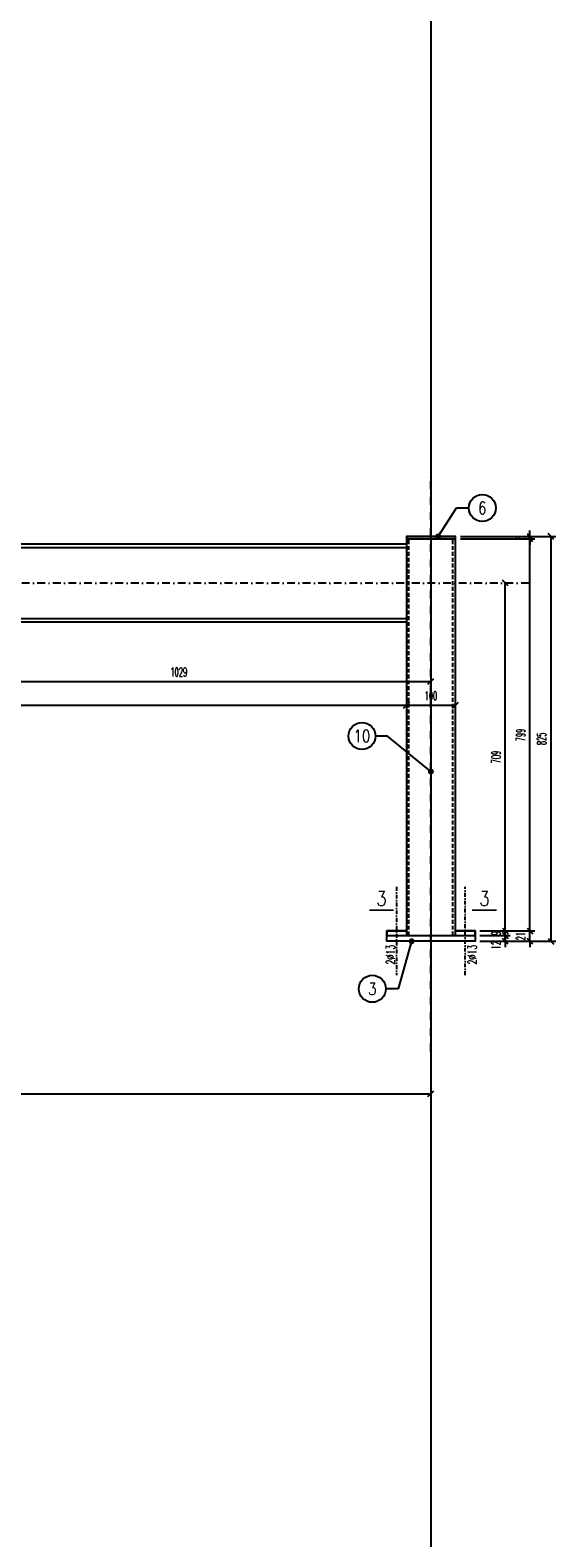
# Model space of a CAD drawing. Header units: millimetres. Extents: x -228255 to 14536, y -140109 to 119945.
# Tile 10 of 123: x -197214 to -196142, y 54276 to 57350. Entities that reach past the tile are written whole.
import ezdxf
from ezdxf.enums import TextEntityAlignment as Align

# ---------------------------------------------------------------- set-up
doc = ezdxf.new("R2010")
doc.units = ezdxf.units.MM
doc.header["$LTSCALE"] = 2.5
for name, pattern in [('DASHDOT', [25.4, 12.7, -6.35, 0, -6.35]), ('DASHDOT2', [12.7, 6.35, -3.175, 0, -3.175]), ('DASHED2', [9.525, 6.35, -3.175])]:
    doc.linetypes.add(name, pattern=pattern)
for name, color, linetype in [('Gruba', 6, 'Continuous'), ('Opisy_stal', 7, 'Continuous'), ('Osie', 134, 'DASHDOT'), ('Osie_laczniki', 157, 'DASHDOT2'), ('stal', 4, 'Continuous'), ('Stal_nw', 181, 'DASHED2'), ('Tekst', 31, 'Continuous'), ('Wymiary', 86, 'Continuous')]:
    doc.layers.add(name, color=color, linetype=linetype)
doc.styles.get("Standard").update_dxf_attribs({"font": 'romans.shx', "width": 0.65})
doc.styles.add('style1', font='romand.shx', dxfattribs={"width": 0.8})
doc.styles.add('style3', font='romans.shx', dxfattribs={"width": 0.5})
doc.dimstyles.new('Skala_10', dxfattribs={"dimtxt": 18, "dimasz": 12, "dimexe": 10, "dimexo": 10, "dimgap": 10, "dimtad": 1, "dimdec": 0, "dimdsep": 46, "dimtxsty": 'style3', "dimblk": 'OBLIQUE', "dimcen": 0, "dimdle": 1, "dimclrd": 256, "dimclre": 256, "dimclrt": 31, "dimadec": 1, "dimazin": 0, "dimtfac": 1, "dimtdec": 0, "dimtix": 1, "dimtmove": 2, "dimatfit": 0, "dimldrblk": 'DOT', "dimfxl": 1, "dimtolj": 1, "dimtzin": 0, "dimlwd": -1, "dimlwe": -1, "dimarcsym": 0})
doc.dimstyles.new('Skala_10$7', dxfattribs={"dimscale": 0, "dimtxt": 18, "dimasz": 12, "dimexe": 10, "dimexo": 15, "dimgap": 5, "dimtad": 1, "dimdec": 0, "dimrnd": 0.5, "dimzin": 9, "dimdsep": 46, "dimtxsty": 'Standard', "dimblk1": 'OBLIQUE', "dimblk2": 'OBLIQUE', "dimsah": 1, "dimcen": 10, "dimdle": 10, "dimclrt": 31, "dimadec": 0, "dimazin": 0, "dimtfac": 1, "dimtdec": 0, "dimtmove": 2, "dimatfit": 3, "dimldrblk": 'DOT', "dimfxl": 1, "dimtolj": 1, "dimtzin": 9, "dimarcsym": 0})

# ---------------------------------------------------------------- blocks, each defined once
blk = doc.blocks.new('_Oblique')
at = {"color": 0, "linetype": 'ByBlock', "lineweight": -2}
blk.add_line((-0.5, -0.5), (0.5, 0.5), dxfattribs=at)
blk = doc.blocks.new('*D669')
at = {"layer": 'Defpoints', "color": 0, "ltscale": 0.5, "transparency": 16777216}
for p in [(-202070.6, 55267.6), (-196396.6, 55267.6), (-196396.6, 55181.4)]:
    blk.add_point(p, dxfattribs=at)
at = {"layer": 'Wymiary', "ltscale": 0.5, "transparency": 16777216}
for p, q in [((-202070.6, 55257.6), (-202070.6, 55171.4)), ((-196396.6, 55257.6), (-196396.6, 55171.4)), ((-202071.6, 55181.4), (-196395.6, 55181.4))]:
    blk.add_line(p, q, dxfattribs=at)
at = {"layer": 'Wymiary', "ltscale": 0.5, "transparency": 16777216, "xscale": 12, "yscale": 12, "zscale": 12, "rotation": 180}
blk.add_blockref('_Oblique', (-202070.6, 55181.4), dxfattribs=at)
at = {"layer": 'Wymiary', "ltscale": 0.5, "transparency": 16777216, "xscale": 12, "yscale": 12, "zscale": 12}
blk.add_blockref('_Oblique', (-196396.6, 55181.4), dxfattribs=at)
at = {"layer": 'Wymiary', "color": 31, "ltscale": 0.5, "transparency": 16777216, "insert": (-199233.6, 55200.4), "char_height": 18, "attachment_point": 5, "style": 'style3'}
blk.add_mtext('\\A1;5674', dxfattribs=at)
blk = doc.blocks.new('_Dot')
at = {"color": 0, "linetype": 'ByBlock', "lineweight": -2}
blk.add_line((-0.5, 0), (-1, 0), dxfattribs=at)
at = {"color": 0, "linetype": 'ByBlock', "const_width": 0.5}
blk.add_lwpolyline([(-0.25, 0, 1), (0.25, 0, 1)], format="xyb", close=True, dxfattribs=at)
blk = doc.blocks.new('*D670')
at = {"layer": 'Defpoints', "color": 0, "ltscale": 0.5, "transparency": 16777216}
for p in [(-196244.8, 56222.6), (-196244.8, 56222.6), (-196306.6, 55513.1)]:
    blk.add_point(p, dxfattribs=at)
at = {"layer": 'Wymiary', "ltscale": 0.5, "transparency": 16777216}
for p, q in [((-196244.8, 55512.1), (-196244.8, 56223.6)), ((-196296.6, 55513.1), (-196234.8, 55513.1))]:
    blk.add_line(p, q, dxfattribs=at)
at = {"layer": 'Wymiary', "ltscale": 0.5, "transparency": 16777216, "xscale": 12, "yscale": 12, "zscale": 12}
for p, rotation in [((-196244.8, 56222.6), 90), ((-196244.8, 55513.1), 270)]:
    blk.add_blockref('_Oblique', p, dxfattribs=dict(at, rotation=rotation))
at = {"layer": 'Wymiary', "color": 31, "ltscale": 0.5, "transparency": 16777216, "insert": (-196263.8, 55867.8), "char_height": 18, "attachment_point": 5, "rotation": 90, "style": 'style3'}
blk.add_mtext('\\A1;709', dxfattribs=at)
blk = doc.blocks.new('*D671')
at = {"layer": 'Defpoints', "color": 0, "ltscale": 0.5, "transparency": 16777216}
for p in [(-196346.6, 56312.6), (-196194.5, 56312.6), (-196306.6, 55513.1)]:
    blk.add_point(p, dxfattribs=at)
at = {"layer": 'Wymiary', "ltscale": 0.5, "transparency": 16777216}
for p, q in [((-196336.6, 56312.6), (-196184.5, 56312.6)), ((-196194.5, 55512.1), (-196194.5, 56313.6)), ((-196296.6, 55513.1), (-196184.5, 55513.1))]:
    blk.add_line(p, q, dxfattribs=at)
at = {"layer": 'Wymiary', "ltscale": 0.5, "transparency": 16777216, "xscale": 12, "yscale": 12, "zscale": 12}
for p, rotation in [((-196194.5, 56312.6), 90), ((-196194.5, 55513.1), 270)]:
    blk.add_blockref('_Oblique', p, dxfattribs=dict(at, rotation=rotation))
at = {"layer": 'Wymiary', "color": 31, "ltscale": 0.5, "transparency": 16777216, "insert": (-196213.5, 55912.8), "char_height": 18, "attachment_point": 5, "rotation": 90, "style": 'style3'}
blk.add_mtext('\\A1;799', dxfattribs=at)
blk = doc.blocks.new('*D672')
at = {"layer": 'Defpoints', "color": 0, "ltscale": 0.5, "transparency": 16777216}
for p in [(-196346.6, 56317.6), (-196306.6, 55492.1), (-196151.7, 55492.1)]:
    blk.add_point(p, dxfattribs=at)
at = {"layer": 'Wymiary', "ltscale": 0.5, "transparency": 16777216}
for p, q in [((-196336.6, 56317.6), (-196141.7, 56317.6)), ((-196151.7, 56318.6), (-196151.7, 55491.1)), ((-196296.6, 55492.1), (-196141.7, 55492.1))]:
    blk.add_line(p, q, dxfattribs=at)
at = {"layer": 'Wymiary', "ltscale": 0.5, "transparency": 16777216, "xscale": 12, "yscale": 12, "zscale": 12}
for p, rotation in [((-196151.7, 56317.6), 90), ((-196151.7, 55492.1), 270)]:
    blk.add_blockref('_Oblique', p, dxfattribs=dict(at, rotation=rotation))
at = {"layer": 'Wymiary', "color": 31, "ltscale": 0.5, "transparency": 16777216, "insert": (-196170.7, 55904.9), "char_height": 18, "attachment_point": 5, "rotation": 90, "style": 'style3'}
blk.add_mtext('\\A1;825', dxfattribs=at)
blk = doc.blocks.new('*D675')
at = {"layer": 'Defpoints', "color": 0, "ltscale": 0.5, "transparency": 16777216}
for p in [(-197425.6, 56042.6), (-196396.6, 56042.6), (-196396.6, 56022.1)]:
    blk.add_point(p, dxfattribs=at)
at = {"layer": 'Wymiary', "ltscale": 0.5, "transparency": 16777216}
for p, q in [((-197426.6, 56022.1), (-196395.6, 56022.1)), ((-197425.6, 56032.6), (-197425.6, 56012.1)), ((-196396.6, 56032.6), (-196396.6, 56012.1))]:
    blk.add_line(p, q, dxfattribs=at)
at = {"layer": 'Wymiary', "ltscale": 0.5, "transparency": 16777216, "xscale": 12, "yscale": 12, "zscale": 12, "rotation": 180}
blk.add_blockref('_Oblique', (-197425.6, 56022.1), dxfattribs=at)
at = {"layer": 'Wymiary', "ltscale": 0.5, "transparency": 16777216, "xscale": 12, "yscale": 12, "zscale": 12}
blk.add_blockref('_Oblique', (-196396.6, 56022.1), dxfattribs=at)
at = {"layer": 'Wymiary', "color": 31, "ltscale": 0.5, "transparency": 16777216, "insert": (-196911.1, 56041.1), "char_height": 18, "attachment_point": 5, "style": 'style3'}
blk.add_mtext('\\A1;1029', dxfattribs=at)
blk = doc.blocks.new('*D677')
at = {"layer": 'Defpoints', "color": 0, "ltscale": 0.5, "transparency": 16777216}
for p in [(-202020.6, 55988.9), (-196446.6, 55973.5), (-196446.6, 55973.5)]:
    blk.add_point(p, dxfattribs=at)
at = {"layer": 'Wymiary', "ltscale": 0.5, "transparency": 16777216}
for p, q in [((-202020.6, 55978.9), (-202020.6, 55963.5)), ((-202021.6, 55973.5), (-196445.6, 55973.5))]:
    blk.add_line(p, q, dxfattribs=at)
at = {"layer": 'Wymiary', "ltscale": 0.5, "transparency": 16777216, "xscale": 12, "yscale": 12, "zscale": 12, "rotation": 180}
blk.add_blockref('_Oblique', (-202020.6, 55973.5), dxfattribs=at)
at = {"layer": 'Wymiary', "ltscale": 0.5, "transparency": 16777216, "xscale": 12, "yscale": 12, "zscale": 12}
blk.add_blockref('_Oblique', (-196446.6, 55973.5), dxfattribs=at)
at = {"layer": 'Wymiary', "color": 31, "ltscale": 0.5, "transparency": 16777216, "insert": (-199246.1, 55992.5), "char_height": 18, "attachment_point": 5, "style": 'style3'}
blk.add_mtext('\\A1;5574', dxfattribs=at)
blk = doc.blocks.new('*D678')
at = {"layer": 'Defpoints', "color": 0, "ltscale": 0.5, "transparency": 16777216}
for p in [(-196446.6, 55973.5), (-196346.6, 55973.5), (-196346.6, 55973.5)]:
    blk.add_point(p, dxfattribs=at)
at = {"layer": 'Wymiary', "ltscale": 0.5, "transparency": 16777216}
blk.add_line((-196447.6, 55973.5), (-196345.6, 55973.5), dxfattribs=at)
at = {"layer": 'Wymiary', "ltscale": 0.5, "transparency": 16777216, "xscale": 12, "yscale": 12, "zscale": 12, "rotation": 180}
blk.add_blockref('_Oblique', (-196446.6, 55973.5), dxfattribs=at)
at = {"layer": 'Wymiary', "ltscale": 0.5, "transparency": 16777216, "xscale": 12, "yscale": 12, "zscale": 12}
blk.add_blockref('_Oblique', (-196346.6, 55973.5), dxfattribs=at)
at = {"layer": 'Wymiary', "color": 31, "ltscale": 0.5, "transparency": 16777216, "insert": (-196396.6, 55992.5), "char_height": 18, "attachment_point": 5, "style": 'style3'}
blk.add_mtext('\\A1;100', dxfattribs=at)
blk = doc.blocks.new('Elem_lewy')
at = {"color": 7}
blk.add_line((0, 0), (-25, 0), dxfattribs=at)
blk.add_circle((-52.5, 0), 27.5, dxfattribs=at)
at = {"color": 31, "width": 0.8}
blk.add_attdef('22', text='', height=25, dxfattribs=at).set_placement((-52.5, 0), align=Align.MIDDLE)
blk = doc.blocks.new('Elem_prawy')
at = {"color": 7}
blk.add_line((0, 0), (25, 0), dxfattribs=at)
blk.add_circle((52.5, 0), 27.5, dxfattribs=at)
at = {"color": 31, "width": 0.8}
blk.add_attdef('22', text='', height=25, dxfattribs=at).set_placement((52.5, 0), align=Align.MIDDLE)
blk = doc.blocks.new('*D694')
at = {"layer": 'Defpoints', "color": 0, "ltscale": 0.5, "transparency": 16777216}
for p in [(-196306.6, 55504.1), (-196306.6, 55492.1), (-196244.8, 55504.1)]:
    blk.add_point(p, dxfattribs=at)
at = {"layer": 'Wymiary', "ltscale": 0.5, "transparency": 16777216}
for p, q in [((-196296.6, 55504.1), (-196234.8, 55504.1)), ((-196296.6, 55492.1), (-196234.8, 55492.1)), ((-196244.8, 55504.1), (-196244.8, 55516.1)), ((-196244.8, 55492.1), (-196244.8, 55504.1)), ((-196244.8, 55492.1), (-196244.8, 55480.1))]:
    blk.add_line(p, q, dxfattribs=at)
at = {"layer": 'Wymiary', "ltscale": 0.5, "transparency": 16777216, "xscale": 12, "yscale": 12, "zscale": 12}
for p, rotation in [((-196244.8, 55504.1), 270), ((-196244.8, 55492.1), 90)]:
    blk.add_blockref('_Oblique', p, dxfattribs=dict(at, rotation=rotation))
at = {"layer": 'Wymiary', "color": 31, "ltscale": 0.5, "transparency": 16777216, "insert": (-196263.8, 55484.3), "char_height": 18, "attachment_point": 5, "rotation": 90, "style": 'style3'}
blk.add_mtext('\\A1;12', dxfattribs=at)
blk = doc.blocks.new('*D695')
at = {"layer": 'Defpoints', "color": 0, "ltscale": 0.5, "transparency": 16777216}
for p in [(-196306.6, 55513.1), (-196306.6, 55492.1), (-196194.5, 55513.1)]:
    blk.add_point(p, dxfattribs=at)
at = {"layer": 'Wymiary', "ltscale": 0.5, "transparency": 16777216}
for p, q in [((-196194.5, 55513.1), (-196194.5, 55525.1)), ((-196296.6, 55513.1), (-196184.5, 55513.1)), ((-196296.6, 55492.1), (-196184.5, 55492.1)), ((-196194.5, 55492.1), (-196194.5, 55513.1)), ((-196194.5, 55492.1), (-196194.5, 55480.1))]:
    blk.add_line(p, q, dxfattribs=at)
at = {"layer": 'Wymiary', "ltscale": 0.5, "transparency": 16777216, "xscale": 12, "yscale": 12, "zscale": 12}
for p, rotation in [((-196194.5, 55513.1), 270), ((-196194.5, 55492.1), 90)]:
    blk.add_blockref('_Oblique', p, dxfattribs=dict(at, rotation=rotation))
at = {"layer": 'Wymiary', "color": 31, "ltscale": 0.5, "transparency": 16777216, "insert": (-196213.5, 55502.6), "char_height": 18, "attachment_point": 5, "rotation": 90, "style": 'style3'}
blk.add_mtext('\\A1;21', dxfattribs=at)
blk = doc.blocks.new('*D696')
at = {"layer": 'Defpoints', "color": 0, "ltscale": 0.5, "transparency": 16777216}
for p in [(-196306.6, 55513.1), (-196306.6, 55504.1), (-196244.8, 55513.1)]:
    blk.add_point(p, dxfattribs=at)
at = {"layer": 'Wymiary', "ltscale": 0.5, "transparency": 16777216}
for p, q in [((-196244.8, 55513.1), (-196244.8, 55525.1)), ((-196296.6, 55513.1), (-196234.8, 55513.1)), ((-196296.6, 55504.1), (-196234.8, 55504.1)), ((-196244.8, 55504.1), (-196244.8, 55513.1)), ((-196244.8, 55504.1), (-196244.8, 55492.1))]:
    blk.add_line(p, q, dxfattribs=at)
at = {"layer": 'Wymiary', "ltscale": 0.5, "transparency": 16777216, "xscale": 12, "yscale": 12, "zscale": 12}
for p, rotation in [((-196244.8, 55513.1), 270), ((-196244.8, 55504.1), 90)]:
    blk.add_blockref('_Oblique', p, dxfattribs=dict(at, rotation=rotation))
at = {"layer": 'Wymiary', "color": 31, "ltscale": 0.5, "transparency": 16777216, "insert": (-196263.8, 55508.6), "char_height": 18, "attachment_point": 5, "rotation": 90, "style": 'style3'}
blk.add_mtext('\\A1;9', dxfattribs=at)
blk = doc.blocks.new('*D697')
at = {"layer": 'Defpoints', "color": 0, "ltscale": 0.5, "transparency": 16777216}
for p in [(-196346.6, 56317.6), (-196194.5, 56317.6), (-196346.6, 56312.6)]:
    blk.add_point(p, dxfattribs=at)
at = {"layer": 'Wymiary', "ltscale": 0.5, "transparency": 16777216}
for p, q in [((-196336.6, 56317.6), (-196184.5, 56317.6)), ((-196194.5, 56317.6), (-196194.5, 56329.6)), ((-196194.5, 56312.6), (-196194.5, 56317.6)), ((-196336.6, 56312.6), (-196184.5, 56312.6)), ((-196194.5, 56312.6), (-196194.5, 56300.6))]:
    blk.add_line(p, q, dxfattribs=at)
at = {"layer": 'Wymiary', "ltscale": 0.5, "transparency": 16777216, "xscale": 12, "yscale": 12, "zscale": 12}
for p, rotation in [((-196194.5, 56317.6), 270), ((-196194.5, 56312.6), 90)]:
    blk.add_blockref('_Oblique', p, dxfattribs=dict(at, rotation=rotation))
at = {"layer": 'Wymiary', "color": 31, "ltscale": 0.5, "transparency": 16777216, "insert": (-196213.5, 56315.1), "char_height": 18, "attachment_point": 5, "rotation": 90, "style": 'style3'}
blk.add_mtext('\\A1;5', dxfattribs=at)

msp = doc.modelspace()

# ---------------------------------------------------------------- linework, layer by layer
at = {"layer": 'Gruba', "const_width": 3}
for points in [[(-196522.46, 55555.51), (-196472.46, 55555.51)], [(-196312.47, 55555.51), (-196262.47, 55555.51)]]:
    msp.add_lwpolyline(points, dxfattribs=at)
at = {"layer": 'Osie', "ltscale": 0.5}
for p, q in [((-196396.61, 55267.57), (-196396.61, 56442.57)), ((-196196.61, 56222.57), (-202270.61, 56222.57))]:
    msp.add_line(p, q, dxfattribs=at)
at = {"layer": 'Osie_laczniki', "ltscale": 0.5}
for p, q in [((-196466.61, 55603.1), (-196466.61, 55423.1)), ((-196326.61, 55423.1), (-196326.61, 55603.1))]:
    msp.add_line(p, q, dxfattribs=at)
at = {"layer": 'stal', "ltscale": 0.5}
for p, q in [((-197370.61, 56295.17), (-196446.61, 56295.17)), ((-197370.61, 56149.97), (-196446.61, 56149.97))]:
    msp.add_line(p, q, dxfattribs=at)
msp.add_lwpolyline([(-196446.61, 56312.57), (-196346.61, 56312.57), (-196346.61, 56317.57), (-196446.61, 56317.57)], close=True, dxfattribs=at)
for points in [[(-197370.61, 56302.57), (-196446.61, 56302.57), (-196446.61, 56142.57), (-197370.61, 56142.57)], [(-196346.61, 55504.11), (-196346.61, 56312.57), (-196446.61, 56312.57), (-196446.61, 55504.11)], [(-196446.61, 55513.1), (-196486.61, 55513.1), (-196486.61, 55504.11), (-196306.61, 55504.11), (-196306.61, 55513.1), (-196346.61, 55513.1)], [(-196346.61, 55513.1), (-196306.61, 55513.1), (-196306.61, 55492.13), (-196486.61, 55492.13), (-196486.61, 55513.1), (-196446.61, 55513.1)]]:
    msp.add_lwpolyline(points, dxfattribs=at)
at = {"layer": 'Stal_nw', "ltscale": 0.5}
for p, q in [((-196441.61, 55504.11), (-196441.61, 56312.57)), ((-196351.61, 55504.11), (-196351.61, 56312.57))]:
    msp.add_line(p, q, dxfattribs=at)
at = {"layer": 'Wymiary', "ltscale": 0.5}
msp.add_line((-196396.61, 60280.06), (-196396.61, 48127.74), dxfattribs=at)

# ---------------------------------------------------------------- block references
at = {"layer": 'Opisy_stal', "ltscale": 0.5}
for name, p, values in [('Elem_prawy', (-196344.25, 56375.58), {'22': '6'}), ('Elem_lewy', (-196484.9, 55910.54), {'22': '10'}), ('Elem_lewy', (-196463.59, 55395.22), {'22': '3'})]:
    msp.add_blockref(name, p, dxfattribs=at).add_auto_attribs(values)

# ---------------------------------------------------------------- texts
at = {"layer": 'Gruba', "style": 'style1', "width": 0.8}
for p in [(-196497.46, 55555.51), (-196287.47, 55555.51)]:
    msp.add_text('3', height=30, dxfattribs=at).set_placement(p, align=Align.BOTTOM_CENTER)
at = {"layer": 'Tekst', "ltscale": 0.5, "width": 0.65}
for p in [(-196470.27, 55444.87), (-196303.34, 55444.87)]:
    msp.add_text('2%%C13', height=18, rotation=90, dxfattribs=at).set_placement(p)

# ---------------------------------------------------------------- dimensions: what is measured, and where the dimension line sits
at = {"layer": 'Wymiary', "ltscale": 0.5}
dim = msp.add_linear_dim(base=(-196194.52, 56317.57), p1=(-196346.61, 56312.57), p2=(-196346.61, 56317.57), angle=90, dimstyle='Skala_10', override={"dimfxl": 0}, dxfattribs=at)
dim.commit()
dim.dimension.update_dxf_attribs({"geometry": '*D697', "text_midpoint": (-196213.52, 56315.07)})
for base, p1, p2, picture, middle in [((-196151.66, 55492.13), (-196346.61, 56317.57), (-196306.61, 55492.13), '*D672', (-196170.66, 55904.85)), ((-196194.52, 56312.57), (-196306.61, 55513.1), (-196346.61, 56312.57), '*D671', (-196213.52, 55912.84)), ((-196244.81, 56222.57), (-196306.61, 55513.1), (-196244.81, 56222.57), '*D670', (-196263.81, 55867.84)), ((-196194.52, 55513.1), (-196306.61, 55492.13), (-196306.61, 55513.1), '*D695', (-196213.52, 55502.62)), ((-196244.81, 55513.1), (-196306.61, 55504.11), (-196306.61, 55513.1), '*D696', (-196263.81, 55508.61))]:
    dim = msp.add_linear_dim(base=base, p1=p1, p2=p2, angle=90, dimstyle='Skala_10', dxfattribs=at)
    dim.commit()
    dim.dimension.update_dxf_attribs({"geometry": picture, "text_midpoint": middle})
for base, p1, p2, picture, middle in [((-196396.61, 56022.12), (-197425.61, 56042.57), (-196396.61, 56042.57), '*D675', (-196911.11, 56041.12)), ((-196346.61, 55973.52), (-196446.61, 55973.52), (-196346.61, 55973.52), '*D678', (-196396.61, 55992.52)), ((-196396.61, 55181.44), (-202070.61, 55267.57), (-196396.61, 55267.57), '*D669', (-199233.61, 55200.44))]:
    dim = msp.add_linear_dim(base=base, p1=p1, p2=p2, dimstyle='Skala_10', dxfattribs=at)
    dim.commit()
    dim.dimension.update_dxf_attribs({"geometry": picture, "text_midpoint": middle})
dim = msp.add_linear_dim(base=(-196446.61, 55973.52), p1=(-202020.61, 55988.85), p2=(-196446.61, 55973.52), dimstyle='Skala_10', dxfattribs=at)
dim.commit()
dim.dimension.update_dxf_attribs({"geometry": '*D677', "text_midpoint": (-199246.11, 55992.52), "dimtype": 160})
dim = msp.add_linear_dim(base=(-196244.81, 55504.11), p1=(-196306.61, 55492.13), p2=(-196306.61, 55504.11), angle=90, dimstyle='Skala_10', dxfattribs=at)
dim.commit()
dim.dimension.update_dxf_attribs({"geometry": '*D694', "text_midpoint": (-196263.81, 55484.31), "dimtype": 160})

# ---------------------------------------------------------------- leaders
at = {"layer": 'Opisy_stal', "ltscale": 0.5}
for points in [[(-196381.92, 56317.57), (-196344.25, 56375.58)], [(-196396.61, 55838.13), (-196484.9, 55910.54)], [(-196435.98, 55492.13), (-196463.59, 55395.22)]]:
    msp.add_leader(points, dimstyle='Skala_10$7', override={"dimscale": 1, "dimtad": 0}, dxfattribs=at)

doc.saveas('drawing.dxf')
